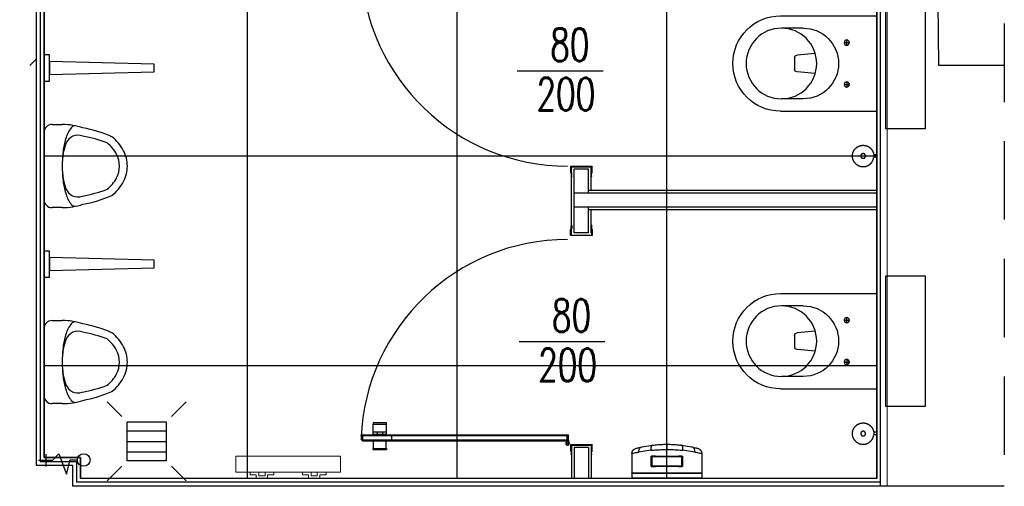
# Model space of a CAD drawing. Header units: centimetres. Extents: x -15121 to 30567, y -60641 to 0.
# Tile 248 of 256: x 11510 to 11886, y -25698 to -25520. Entities that reach past the tile are written whole.
import ezdxf

# ---------------------------------------------------------------- set-up
doc = ezdxf.new("R2010")
doc.units = ezdxf.units.CM
doc.header["$LTSCALE"] = 60
doc.linetypes.add('( Dashed )', pattern=[0.75, 0.5, -0.25])
for name, color, linetype in [('A-----SZ', 8, 'Continuous'), ('AIKA podłoga wc cała', 2, 'Continuous'), ('AIKA sanitariaty', 7, 'Continuous'), ('AIKA TYNK', 5, 'Continuous'), ('AIKA widokowe', 7, 'Continuous'), ('AIKA wymiarowanie gnaizdka rzut lobby', 7, 'Continuous'), ('AIKA ŚCIANA', 8, 'Continuous')]:
    doc.layers.add(name, color=color, linetype=linetype)
doc.layers.add('IS_Grzejnik', color=15, linetype='Continuous', lineweight=5)
doc.layers.add('opisy', color=1, linetype='Continuous', lineweight=15)
doc.styles.add('RomanS', font='romans.shx')

# ---------------------------------------------------------------- blocks, each defined once
blk = doc.blocks.new('*X5919')
at = {"color": 0}
for p, q in [((621.16, -2967.99), (636.16, -2967.99)), ((621.16, -2971.99), (636.16, -2971.99)), ((621.16, -2975.99), (636.16, -2975.99))]:
    blk.add_line(p, q, dxfattribs=at)
blk = doc.blocks.new('toaleta top')
at = {"layer": 'AIKA sanitariaty'}
for p, q in [((-18.25, 39.75), (-18.25, 3)), ((-13.5, 31.08), (-13.5, 39.45)), ((13.5, 31.08), (13.5, 39.45)), ((18.25, 39.75), (18.25, 3)), ((-2.22, 34.39), (2.22, 34.39)), ((-3.85, 26.52), (-3.22, 33.48)), ((3.85, 26.52), (3.22, 33.48)), ((-8, 15.44), (-8, 13.44)), ((8, 15.44), (8, 13.44)), ((-7, 14.44), (-9, 14.44)), ((7, 14.44), (9, 14.44)), ((-18.25, 3), (18.25, 3)), ((25, -0.5), (-25, -0.5)), ((-25, -0.5), (-25, -15.5)), ((25, -15.5), (25, -0.5)), ((-25, -15.5), (25, -15.5))]:
    blk.add_line(p, q, dxfattribs=at)
for centre, radius in [((0, 39.45), 13.5), ((-8, 14.44), 1), ((8, 14.44), 1)]:
    blk.add_circle(centre, radius, dxfattribs=at)
for centre, radius, start, end in [((0, 39.75), 18.25, 0, 180), ((-2.22, 33.39), 1, 90, 174.822), ((2.22, 33.39), 1, 5.178, 90), ((0, 31.08), 13.5, 180, 0)]:
    blk.add_arc(centre, radius, start, end, dxfattribs=at)
blk = doc.blocks.new('SL pisuar top')
at = {"layer": 'AIKA sanitariaty'}
for p, q in [((3, 15.9), (6.9, 15.9)), ((0, -12.9), (0, 12.9)), ((6.9, -15.9), (3, -15.9))]:
    blk.add_line(p, q, dxfattribs=at)
for points in [[(6.9, -15.9, 0.079162), (14.81, -14.64, 0.054633), (25.91, -11.24, 0.105219), (30.36, -5.88, 0.121409), (31.81, 0, 0.121409), (30.36, 5.88, 0.105219), (25.91, 11.24, 0.054633), (14.81, 14.64, 0.079162), (6.9, 15.9, 0.079162)], [(11.9, 15.4, 0.230451), (10.37, 14.66, 0.087943), (8.36, 10.89, 0.045095), (7.32, 6.31, 0.033433), (6.9, 0, 0.033433), (7.32, -6.31, 0.045095), (8.36, -10.89, 0.087943), (10.37, -14.66, 0.230451), (11.9, -15.4, 0.230451)], [(14.54, -11.55, 0.043044), (24.06, -8.89, 0.105219), (27.71, -4.49, 0.121409), (28.81, 0, 0.121409), (27.71, 4.49, 0.105219), (24.06, 8.89, 0.039893), (14.8, 11.45, 0.02282)], [(8.34, 8.65, 0.053725), (7.32, 5.03, 0.041621), (6.9, 0, 0.041621), (7.32, -5.03, 0.053725), (8.34, -8.65, 0.097687)]]:
    blk.add_lwpolyline(points, format="xyb", dxfattribs=at)
for centre, radius, start, end in [((3, 12.9), 3, 90, 180), ((12.98, 6.8), 5, 68.6805, 158.2002), ((12.98, -6.8), 5, 201.7361, 288.1233), ((3, -12.9), 3, 180, 270)]:
    blk.add_arc(centre, radius, start, end, dxfattribs=at)
blk = doc.blocks.new('przegroda pisuar')
at = {"layer": 'AIKA sanitariaty'}
for p, q in [((0, 5), (0, -5)), ((2, 5), (0, 5)), ((2, -5), (2, 5)), ((2, 2.5), (2, -2.5)), ((42, 1.5), (2, 2.5)), ((42, -1.5), (42, 1.5)), ((2, -2.5), (42, -1.5)), ((0, -5), (2, -5))]:
    blk.add_line(p, q, dxfattribs=at)
blk = doc.blocks.new('sl parawan')
at = {"layer": 'AIKA widokowe'}
for p, q in [((-59.55, -92.06), (-59.55, -94.27)), ((-51.3, -91.99), (-59.48, -91.99)), ((-59.42, -92.64), (-59.42, -92.12)), ((-59.42, -92.12), (-51.37, -92.12)), ((-59.05, -92.64), (-59.42, -92.64)), ((-59.42, -94.27), (-59.42, -92.71)), ((-59.42, -92.71), (-59.05, -92.71)), ((-59.15, -117.31), (-59.15, -92.12)), ((-59.05, -92.71), (-59.05, -92.64)), ((-58.15, -117.31), (-58.15, -92.99)), ((-52.65, -92.99), (-58.15, -92.99)), ((-52.65, -102.15), (-52.65, -92.99)), ((-51.37, -92.64), (-51.74, -92.64)), ((-51.74, -92.64), (-51.74, -92.71)), ((-51.74, -92.71), (-51.37, -92.71)), ((-51.65, -101.15), (-51.65, -92.12)), ((-51.37, -92.12), (-51.37, -92.64)), ((-51.37, -92.71), (-51.37, -94.27)), ((-51.24, -94.27), (-51.24, -92.06)), ((-59.31, -95.58), (-59.23, -95.94)), ((-59.28, -95.48), (-59.3, -95.54)), ((-59.27, -94.55), (-59.27, -95.45)), ((-59.18, -95.57), (-59.16, -95.53)), ((-59.1, -95.92), (-59.18, -95.57)), ((-59.14, -95.45), (-59.14, -94.55)), ((-51.61, -95.57), (-51.69, -95.92)), ((-51.65, -94.55), (-51.65, -95.45)), ((-51.63, -95.53), (-51.61, -95.57)), ((-51.56, -95.94), (-51.48, -95.58)), ((-51.52, -95.45), (-51.52, -94.55)), ((-51.49, -95.54), (-51.51, -95.48)), ((57.5, -101.15), (-52.65, -101.15)), ((57.5, -102.15), (-58.15, -102.15)), ((-58.15, -107.45), (57.5, -107.45)), ((-52.65, -117.31), (-52.65, -107.33)), ((-52.65, -108.45), (57.5, -108.45)), ((-51.65, -117.31), (-51.65, -108.45)), ((-59.55, -118.24), (-59.55, -116.03)), ((-59.42, -116.03), (-59.42, -117.59)), ((-59.31, -114.72), (-59.23, -114.36)), ((-59.28, -114.82), (-59.3, -114.76)), ((-59.27, -115.75), (-59.27, -114.85)), ((-59.1, -114.38), (-59.18, -114.73)), ((-59.18, -114.73), (-59.16, -114.77)), ((-59.14, -114.85), (-59.14, -115.75)), ((-51.61, -114.73), (-51.69, -114.38)), ((-51.65, -115.75), (-51.65, -114.85)), ((-51.63, -114.77), (-51.61, -114.73)), ((-51.56, -114.36), (-51.48, -114.72)), ((-51.52, -114.85), (-51.52, -115.75)), ((-51.49, -114.76), (-51.51, -114.82)), ((-51.37, -117.59), (-51.37, -116.03)), ((-51.24, -116.03), (-51.24, -118.24)), ((-51.3, -118.31), (-59.48, -118.31)), ((-59.42, -117.59), (-59.05, -117.59)), ((-59.05, -117.66), (-59.42, -117.66)), ((-59.42, -117.66), (-59.42, -118.18)), ((-59.42, -118.18), (-51.37, -118.18)), ((-59.05, -117.59), (-59.05, -117.66)), ((-52.65, -117.31), (-58.15, -117.31)), ((-51.74, -117.66), (-51.74, -117.59)), ((-51.74, -117.59), (-51.37, -117.59)), ((-51.37, -117.66), (-51.74, -117.66)), ((-51.37, -118.18), (-51.37, -117.66)), ((-129.98, -190), (-135.08, -190)), ((-135.08, -190), (-135.08, -190.5)), ((-135.08, -190.5), (-129.98, -190.5)), ((-135.03, -194.95), (-135.03, -190.5)), ((-130.03, -190.5), (-130.03, -194.95)), ((-129.98, -190.5), (-129.98, -190)), ((-60.52, -194.77), (-139.62, -194.77)), ((-139.12, -195.01), (-139.12, -196.99)), ((-139.06, -194.95), (-60.99, -194.95)), ((-130.03, -193.6), (-135.03, -193.6)), ((-130.03, -194.5), (-135.03, -194.5)), ((-133.53, -193.6), (-133.53, -194.5)), ((-131.53, -193.6), (-131.53, -194.5)), ((-128.09, -195.01), (-128.09, -196.99)), ((-60.92, -197.23), (-60.92, -194.85)), ((-60.92, -194.85), (-60.52, -194.85)), ((-60.92, -197.06), (-60.92, -194.95)), ((-60.92, -194.95), (-60.52, -194.95)), ((-60.92, -195.01), (-60.92, -196.99)), ((-60.52, -194.85), (-60.52, -196.73)), ((-60.52, -194.95), (-60.52, -197.23)), ((-139.62, -196.57), (-60.52, -196.57)), ((-60.99, -197.06), (-139.06, -197.06)), ((-135.03, -197.06), (-135.03, -199.9)), ((-130.03, -199.9), (-130.03, -197.06)), ((-61.12, -197.32), (-61.12, -197.06)), ((-61.12, -197.06), (-60.92, -197.06)), ((-60.52, -196.73), (-60.32, -196.73)), ((-60.32, -196.73), (-60.32, -197.32)), ((-59.55, -198.56), (-59.55, -200.78)), ((-59.55, -198.56), (-59.55, -200.78)), ((-59.55, -198.56), (-59.55, -200.78)), ((-57.52, -198.5), (-59.48, -198.5)), ((-57.52, -198.5), (-59.48, -198.5)), ((-51.3, -198.5), (-59.48, -198.5)), ((-59.42, -199.15), (-59.42, -198.63)), ((-59.42, -198.63), (-57.58, -198.63)), ((-59.42, -199.15), (-59.42, -198.63)), ((-59.42, -198.63), (-57.58, -198.63)), ((-59.42, -199.15), (-59.42, -198.63)), ((-59.42, -198.63), (-51.37, -198.63)), ((-59.05, -199.15), (-59.42, -199.15)), ((-59.05, -199.15), (-59.42, -199.15)), ((-59.05, -199.15), (-59.42, -199.15)), ((-59.42, -200.78), (-59.42, -199.22)), ((-59.42, -199.22), (-59.05, -199.22)), ((-59.42, -200.78), (-59.42, -199.22)), ((-59.42, -199.22), (-59.05, -199.22)), ((-59.42, -200.78), (-59.42, -199.22)), ((-59.42, -199.22), (-59.05, -199.22)), ((-59.15, -198.63), (-59.15, -211.27)), ((-59.05, -199.22), (-59.05, -199.15)), ((-59.05, -199.22), (-59.05, -199.15)), ((-59.05, -199.22), (-59.05, -199.15)), ((-52.65, -199.5), (-58.15, -199.5)), ((-58.15, -199.5), (-58.15, -211.27)), ((-52.65, -199.5), (-52.65, -211.27)), ((-51.37, -199.15), (-51.74, -199.15)), ((-51.74, -199.15), (-51.74, -199.22)), ((-51.74, -199.22), (-51.37, -199.22)), ((-51.65, -198.63), (-51.65, -211.27)), ((-51.37, -198.63), (-51.37, -199.15)), ((-51.37, -199.22), (-51.37, -200.78)), ((-51.24, -200.78), (-51.24, -198.56)), ((-135.08, -200.4), (-135.08, -199.9)), ((-135.08, -199.9), (-129.98, -199.9)), ((-129.98, -200.4), (-135.08, -200.4)), ((-129.98, -199.9), (-129.98, -200.4)), ((-59.31, -202.08), (-59.23, -202.45)), ((-59.28, -201.98), (-59.3, -202.04)), ((-59.28, -201.98), (-59.3, -202.05)), ((-59.27, -201.06), (-59.27, -201.96)), ((-59.27, -201.06), (-59.27, -201.96)), ((-59.27, -201.06), (-59.27, -201.96)), ((-59.18, -202.08), (-59.16, -202.03)), ((-59.18, -202.08), (-59.16, -202.04)), ((-59.1, -202.42), (-59.18, -202.08)), ((-59.14, -201.96), (-59.14, -201.06)), ((-59.14, -201.96), (-59.14, -201.06)), ((-59.14, -201.96), (-59.14, -201.06)), ((-51.61, -202.08), (-51.69, -202.42)), ((-51.65, -201.06), (-51.65, -201.96)), ((-51.63, -202.04), (-51.61, -202.08)), ((-51.56, -202.45), (-51.48, -202.08)), ((-51.52, -201.96), (-51.52, -201.06)), ((-51.49, -202.05), (-51.51, -201.98))]:
    blk.add_line(p, q, dxfattribs=at)
at = {"layer": 'AIKA widokowe', "extrusion": (0, 0, -1)}
for p, q in [((-60.52, -194.77), (-139.62, -194.77)), ((-139.62, -194.77), (-139.62, -196.57)), ((-60.52, -196.57), (-60.52, -194.77)), ((-139.62, -196.57), (-60.52, -196.57))]:
    blk.add_line(p, q, dxfattribs=at)
at = {"layer": 'AIKA widokowe'}
blk.add_circle((-60.72, -197.9), 0.3, dxfattribs=at)
for centre, radius, start, end in [((-60.64, -12.8), 79.05, 182.2555, 269.9371), ((-59.48, -92.06), 0.065, 90, 180), ((-51.3, -92.06), 0.065, 0, 90), ((-59.41, -94.27), 0.14, 180, 270), ((-59.41, -94.27), 0.01, 180, 270), ((-59.41, -94.55), 0.27, 0, 90), ((-59.41, -94.55), 0.14, 0, 90), ((-59.25, -95.56), 0.055, 154.9424, 192.3489), ((-59.33, -95.45), 0.055, 334.9424, 0), ((-59.16, -95.93), 0.0649, 192.3489, 12.3224), ((-59.33, -95.45), 0.185, 334.9424, 0), ((-51.63, -95.93), 0.0649, 167.6776, 347.6511), ((-51.38, -94.55), 0.27, 90, 180), ((-51.46, -95.45), 0.185, 180, 205.0576), ((-51.38, -94.55), 0.14, 90, 180), ((-51.46, -95.45), 0.055, 180, 205.0576), ((-51.53, -95.56), 0.055, 347.6511, 25.0576), ((-51.38, -94.27), 0.01, 270, 0), ((-51.38, -94.27), 0.14, 270, 0), ((-59.41, -116.03), 0.14, 90, 180), ((-59.41, -116.03), 0.01, 90, 180), ((-59.41, -115.75), 0.14, 270, 0), ((-59.41, -115.75), 0.27, 270, 0), ((-59.25, -114.74), 0.055, 167.6511, 205.0576), ((-59.33, -114.85), 0.055, 0, 25.0576), ((-59.16, -114.37), 0.0649, 347.6776, 167.6511), ((-59.33, -114.85), 0.185, 0, 25.0576), ((-51.63, -114.37), 0.0649, 12.3489, 192.3224), ((-51.46, -114.85), 0.185, 154.9424, 180), ((-51.38, -115.75), 0.27, 180, 270), ((-51.46, -114.85), 0.055, 154.9424, 180), ((-51.38, -115.75), 0.14, 180, 270), ((-51.53, -114.74), 0.055, 334.9424, 12.3489), ((-51.38, -116.03), 0.14, 0, 90), ((-51.38, -116.03), 0.01, 0, 90), ((-60.64, -198.93), 79.05, 90.0629, 177.7445), ((-59.48, -118.24), 0.065, 180, 270), ((-51.3, -118.24), 0.065, 270, 0), ((-139.06, -195.01), 0.065, 90, 180), ((-128.03, -195.01), 0.065, 90, 180), ((-60.99, -195.01), 0.065, 0, 90), ((-139.06, -196.99), 0.065, 180, 270), ((-128.03, -196.99), 0.065, 180, 270), ((-60.72, -197.9), 0.7, 106.6015, 55.1501), ((-60.72, -197.9), 0.7, 124.8499, 73.3985), ((-60.99, -196.99), 0.065, 270, 0), ((-59.48, -198.56), 0.065, 90, 180), ((-59.48, -198.56), 0.065, 90, 180), ((-59.48, -198.56), 0.065, 90, 180), ((-51.3, -198.56), 0.065, 0, 90), ((-59.41, -200.78), 0.14, 180, 270), ((-59.41, -200.78), 0.14, 180, 270), ((-59.41, -200.78), 0.14, 180, 270), ((-59.41, -200.78), 0.01, 180, 270), ((-59.41, -200.78), 0.01, 180, 270), ((-59.41, -200.78), 0.01, 180, 270), ((-59.41, -201.06), 0.27, 0, 90), ((-59.41, -201.06), 0.27, 0, 90), ((-59.41, -201.06), 0.27, 0, 90), ((-59.41, -201.06), 0.14, 0, 90), ((-59.41, -201.06), 0.14, 0, 90), ((-59.41, -201.06), 0.14, 0, 90), ((-59.25, -202.07), 0.055, 154.9424, 192.3489), ((-59.25, -202.07), 0.055, 154.9424, 192.3489), ((-59.33, -201.96), 0.055, 334.9424, 0), ((-59.33, -201.96), 0.055, 334.9424, 0), ((-59.16, -202.43), 0.0649, 192.3489, 12.3224), ((-59.33, -201.96), 0.185, 334.9424, 360), ((-59.33, -201.96), 0.185, 334.9424, 0), ((-51.63, -202.43), 0.0649, 167.6776, 347.6511), ((-51.38, -201.06), 0.27, 90, 180), ((-51.46, -201.96), 0.185, 180, 205.0576), ((-51.38, -201.06), 0.14, 90, 180), ((-51.46, -201.96), 0.055, 180, 205.0576), ((-51.53, -202.07), 0.055, 347.6511, 25.0576), ((-51.38, -200.78), 0.01, 270, 0), ((-51.38, -200.78), 0.14, 270, 0)]:
    blk.add_arc(centre, radius, start, end, dxfattribs=at)
for p in [(-139.62, -194.77), (-128.59, -194.77), (-60.52, -194.77)]:
    blk.add_point(p, dxfattribs=at)
blk = doc.blocks.new('sl szczotka rzut')
at = {"layer": 'AIKA sanitariaty', "transparency": 33554610}
for p, q in [((22238.01, -28535.25), (22238.01, -28534.12)), ((22239.01, -28535.25), (22238.01, -28535.25)), ((22239.01, -28535.25), (22239.01, -28534.12))]:
    blk.add_line(p, q, dxfattribs=at)
for points in [[(22235.26, -28527.56), (22235.16, -28527.72), (22235.07, -28527.86), (22234.99, -28527.98), (22234.93, -28528.09), (22234.88, -28528.19), (22234.83, -28528.29), (22234.79, -28528.37), (22234.76, -28528.45), (22234.73, -28528.52), (22234.7, -28528.6), (22234.67, -28528.67), (22234.65, -28528.73), (22234.62, -28528.8), (22234.6, -28528.87), (22234.58, -28528.93), (22234.56, -28529), (22234.55, -28529.06), (22234.53, -28529.13), (22234.52, -28529.19), (22234.5, -28529.26), (22234.49, -28529.32), (22234.48, -28529.39), (22234.47, -28529.45), (22234.46, -28529.52), (22234.45, -28529.59), (22234.45, -28529.65), (22234.44, -28529.72), (22234.43, -28529.79), (22234.43, -28529.85), (22234.43, -28529.92), (22234.43, -28529.99), (22234.43, -28530.05), (22234.43, -28530.12), (22234.43, -28530.19), (22234.43, -28530.25), (22234.43, -28530.32), (22234.44, -28530.39), (22234.45, -28530.45), (22234.45, -28530.52), (22234.46, -28530.59), (22234.47, -28530.65), (22234.48, -28530.72), (22234.49, -28530.79), (22234.5, -28530.85), (22234.52, -28530.92), (22234.53, -28530.98), (22234.55, -28531.05), (22234.56, -28531.11), (22234.58, -28531.18), (22234.6, -28531.24), (22234.62, -28531.3), (22234.64, -28531.37), (22234.66, -28531.43), (22234.69, -28531.49), (22234.71, -28531.56), (22234.74, -28531.62), (22234.76, -28531.68), (22234.79, -28531.74), (22234.82, -28531.8), (22234.85, -28531.86), (22234.88, -28531.92), (22234.91, -28531.98), (22234.94, -28532.04), (22234.97, -28532.1), (22235.01, -28532.16), (22235.04, -28532.21), (22235.08, -28532.27), (22235.11, -28532.33), (22235.15, -28532.38), (22235.19, -28532.44), (22235.23, -28532.49), (22235.27, -28532.54), (22235.31, -28532.6), (22235.35, -28532.65), (22235.4, -28532.7), (22235.44, -28532.75), (22235.48, -28532.8), (22235.53, -28532.85), (22235.58, -28532.9), (22235.62, -28532.94), (22235.67, -28532.99), (22235.72, -28533.04), (22235.77, -28533.08), (22235.82, -28533.13), (22235.87, -28533.17), (22235.92, -28533.21), (22235.97, -28533.26), (22236.03, -28533.3), (22236.08, -28533.34), (22236.13, -28533.38), (22236.19, -28533.42), (22236.24, -28533.45), (22236.3, -28533.49), (22236.36, -28533.53), (22236.41, -28533.56), (22236.47, -28533.59), (22236.53, -28533.63), (22236.59, -28533.66), (22236.65, -28533.69), (22236.71, -28533.72), (22236.78, -28533.75), (22236.84, -28533.78), (22236.92, -28533.81), (22236.99, -28533.85), (22237.07, -28533.88), (22237.16, -28533.91), (22237.26, -28533.94), (22237.37, -28533.97), (22237.49, -28534.01), (22237.63, -28534.04), (22237.79, -28534.08), (22237.98, -28534.12)], [(22235.26, -28527.56), (22235.39, -28527.42), (22235.5, -28527.29), (22235.6, -28527.19), (22235.69, -28527.1), (22235.78, -28527.02), (22235.85, -28526.95), (22235.92, -28526.89), (22235.99, -28526.84), (22236.06, -28526.79), (22236.12, -28526.74), (22236.18, -28526.7), (22236.24, -28526.66), (22236.3, -28526.62), (22236.35, -28526.58), (22236.41, -28526.55), (22236.47, -28526.51), (22236.53, -28526.48), (22236.59, -28526.45), (22236.65, -28526.42), (22236.71, -28526.39), (22236.77, -28526.36), (22236.83, -28526.33), (22236.89, -28526.3), (22236.95, -28526.28), (22237.01, -28526.25), (22237.07, -28526.23), (22237.14, -28526.2), (22237.2, -28526.18), (22237.26, -28526.16), (22237.33, -28526.14), (22237.39, -28526.12), (22237.46, -28526.1), (22237.52, -28526.09), (22237.59, -28526.07), (22237.65, -28526.06), (22237.72, -28526.04), (22237.78, -28526.03), (22237.85, -28526.02), (22237.91, -28526.01), (22237.98, -28526), (22238.05, -28525.99), (22238.11, -28525.98), (22238.18, -28525.98), (22238.25, -28525.97), (22238.31, -28525.97), (22238.38, -28525.97), (22238.45, -28525.97), (22238.51, -28525.97), (22238.58, -28525.97), (22238.65, -28525.97), (22238.71, -28525.97), (22238.78, -28525.97), (22238.85, -28525.98), (22238.91, -28525.98), (22238.98, -28525.99), (22239.05, -28526), (22239.11, -28526.01), (22239.18, -28526.02), (22239.25, -28526.03), (22239.31, -28526.04), (22239.38, -28526.06), (22239.44, -28526.07), (22239.51, -28526.09), (22239.57, -28526.1), (22239.64, -28526.12), (22239.7, -28526.14), (22239.76, -28526.16), (22239.83, -28526.18), (22239.89, -28526.2), (22239.95, -28526.23), (22240.02, -28526.25), (22240.08, -28526.28), (22240.14, -28526.3), (22240.2, -28526.33), (22240.26, -28526.36), (22240.32, -28526.39), (22240.38, -28526.42), (22240.44, -28526.45), (22240.5, -28526.48), (22240.56, -28526.51), (22240.62, -28526.55), (22240.67, -28526.58), (22240.73, -28526.62), (22240.79, -28526.65), (22240.84, -28526.69), (22240.9, -28526.73), (22240.95, -28526.77), (22241, -28526.81), (22241.06, -28526.85), (22241.11, -28526.89), (22241.16, -28526.94), (22241.21, -28526.98), (22241.26, -28527.02), (22241.31, -28527.07), (22241.36, -28527.12), (22241.41, -28527.16), (22241.45, -28527.21), (22241.5, -28527.26), (22241.54, -28527.31), (22241.59, -28527.36), (22241.63, -28527.41), (22241.67, -28527.46), (22241.72, -28527.51), (22241.76, -28527.56), (22241.8, -28527.62), (22241.84, -28527.67), (22241.88, -28527.73), (22241.91, -28527.78), (22241.95, -28527.84), (22241.99, -28527.89), (22242.02, -28527.95), (22242.05, -28528.01), (22242.09, -28528.07), (22242.12, -28528.13), (22242.15, -28528.19), (22242.18, -28528.25), (22242.21, -28528.31), (22242.24, -28528.37), (22242.27, -28528.43), (22242.29, -28528.49), (22242.32, -28528.55), (22242.34, -28528.61), (22242.36, -28528.68), (22242.39, -28528.74), (22242.41, -28528.8), (22242.43, -28528.87), (22242.45, -28528.93), (22242.46, -28529), (22242.48, -28529.06), (22242.5, -28529.13), (22242.51, -28529.19), (22242.52, -28529.26), (22242.54, -28529.32), (22242.55, -28529.39), (22242.56, -28529.45), (22242.57, -28529.52), (22242.58, -28529.59), (22242.58, -28529.65), (22242.59, -28529.72), (22242.59, -28529.79), (22242.6, -28529.85), (22242.6, -28529.92), (22242.6, -28529.99), (22242.6, -28530.05), (22242.6, -28530.12), (22242.6, -28530.19), (22242.6, -28530.25), (22242.59, -28530.32), (22242.59, -28530.39), (22242.58, -28530.45), (22242.58, -28530.52), (22242.57, -28530.59), (22242.56, -28530.65), (22242.55, -28530.72), (22242.54, -28530.79), (22242.52, -28530.85), (22242.51, -28530.92), (22242.5, -28530.98), (22242.48, -28531.05), (22242.46, -28531.11), (22242.45, -28531.18), (22242.43, -28531.24), (22242.41, -28531.3), (22242.39, -28531.37), (22242.36, -28531.43), (22242.34, -28531.49), (22242.32, -28531.56), (22242.29, -28531.62), (22242.27, -28531.68), (22242.24, -28531.74), (22242.21, -28531.8), (22242.18, -28531.86), (22242.15, -28531.92), (22242.12, -28531.98), (22242.09, -28532.04), (22242.05, -28532.1), (22242.02, -28532.16), (22241.99, -28532.21), (22241.95, -28532.27), (22241.91, -28532.33), (22241.88, -28532.38), (22241.84, -28532.44), (22241.8, -28532.49), (22241.76, -28532.54), (22241.72, -28532.6), (22241.67, -28532.65), (22241.63, -28532.7), (22241.59, -28532.75), (22241.54, -28532.8), (22241.5, -28532.85), (22241.45, -28532.9), (22241.41, -28532.94), (22241.36, -28532.99), (22241.31, -28533.04), (22241.26, -28533.08), (22241.21, -28533.13), (22241.16, -28533.17), (22241.11, -28533.21), (22241.06, -28533.26), (22241, -28533.3), (22240.95, -28533.34), (22240.9, -28533.38), (22240.84, -28533.42), (22240.79, -28533.45), (22240.73, -28533.49), (22240.67, -28533.53), (22240.62, -28533.56), (22240.56, -28533.59), (22240.5, -28533.63), (22240.44, -28533.66), (22240.38, -28533.69), (22240.32, -28533.72), (22240.26, -28533.75), (22240.2, -28533.78), (22240.14, -28533.8), (22240.08, -28533.83), (22240.02, -28533.86), (22239.95, -28533.88), (22239.89, -28533.9), (22239.83, -28533.93), (22239.76, -28533.95), (22239.7, -28533.97), (22239.64, -28533.99), (22239.57, -28534), (22239.51, -28534.02), (22239.44, -28534.04), (22239.38, -28534.05), (22239.32, -28534.06), (22239.27, -28534.07), (22239.22, -28534.09), (22239.17, -28534.09), (22239.13, -28534.1), (22239.1, -28534.11), (22239.07, -28534.11), (22239.05, -28534.11), (22239.03, -28534.12), (22239.01, -28534.12), (22238.99, -28534.12), (22238.97, -28534.12), (22238.94, -28534.12), (22238.9, -28534.13), (22238.86, -28534.13), (22238.81, -28534.13), (22238.75, -28534.13), (22238.69, -28534.14), (22238.62, -28534.14), (22238.55, -28534.14), (22238.47, -28534.14), (22238.39, -28534.14), (22238.31, -28534.13), (22238.23, -28534.13), (22238.16, -28534.13), (22238.1, -28534.12), (22238.04, -28534.12), (22238, -28534.12), (22237.98, -28534.12)]]:
    blk.add_lwpolyline(points, dxfattribs=at)
blk.add_lwpolyline([(22239.38, -28530.29), (22239.39, -28530.27), (22239.39, -28530.26), (22239.39, -28530.24), (22239.39, -28530.23), (22239.4, -28530.21), (22239.4, -28530.2), (22239.4, -28530.19), (22239.4, -28530.17), (22239.41, -28530.16), (22239.41, -28530.14), (22239.41, -28530.13), (22239.41, -28530.11), (22239.41, -28530.1), (22239.41, -28530.08), (22239.41, -28530.07), (22239.41, -28530.05), (22239.41, -28530.04), (22239.41, -28530.02), (22239.41, -28530.01), (22239.41, -28530), (22239.41, -28529.98), (22239.41, -28529.97), (22239.41, -28529.95), (22239.4, -28529.94), (22239.4, -28529.92), (22239.4, -28529.91), (22239.4, -28529.89), (22239.39, -28529.88), (22239.39, -28529.86), (22239.39, -28529.85), (22239.39, -28529.84), (22239.38, -28529.82), (22239.38, -28529.81), (22239.37, -28529.79), (22239.37, -28529.78), (22239.36, -28529.77), (22239.36, -28529.75), (22239.35, -28529.74), (22239.35, -28529.72), (22239.34, -28529.71), (22239.34, -28529.7), (22239.33, -28529.68), (22239.33, -28529.67), (22239.32, -28529.66), (22239.31, -28529.64), (22239.31, -28529.63), (22239.3, -28529.62), (22239.29, -28529.6), (22239.28, -28529.59), (22239.28, -28529.58), (22239.27, -28529.57), (22239.26, -28529.55), (22239.25, -28529.54), (22239.24, -28529.53), (22239.24, -28529.52), (22239.23, -28529.51), (22239.22, -28529.5), (22239.21, -28529.48), (22239.2, -28529.47), (22239.19, -28529.46), (22239.18, -28529.45), (22239.17, -28529.44), (22239.16, -28529.43), (22239.15, -28529.42), (22239.14, -28529.41), (22239.13, -28529.4), (22239.12, -28529.39), (22239.11, -28529.38), (22239.1, -28529.37), (22239.08, -28529.36), (22239.07, -28529.35), (22239.06, -28529.34), (22239.05, -28529.33), (22239.04, -28529.32), (22239.03, -28529.32), (22239.01, -28529.31), (22239, -28529.3), (22238.99, -28529.29), (22238.98, -28529.28), (22238.96, -28529.28), (22238.95, -28529.27), (22238.94, -28529.26), (22238.92, -28529.25), (22238.91, -28529.25), (22238.9, -28529.24), (22238.88, -28529.24), (22238.87, -28529.23), (22238.86, -28529.22), (22238.84, -28529.22), (22238.83, -28529.21), (22238.82, -28529.21), (22238.8, -28529.2), (22238.79, -28529.2), (22238.77, -28529.19), (22238.76, -28529.19), (22238.75, -28529.19), (22238.73, -28529.18), (22238.72, -28529.18), (22238.7, -28529.18), (22238.69, -28529.17), (22238.67, -28529.17), (22238.66, -28529.17), (22238.65, -28529.17), (22238.63, -28529.16), (22238.62, -28529.16), (22238.6, -28529.16), (22238.59, -28529.16), (22238.57, -28529.16), (22238.56, -28529.16), (22238.54, -28529.16), (22238.53, -28529.16), (22238.51, -28529.16), (22238.5, -28529.16), (22238.48, -28529.16), (22238.47, -28529.16), (22238.46, -28529.16), (22238.44, -28529.16), (22238.43, -28529.16), (22238.41, -28529.16), (22238.4, -28529.16), (22238.38, -28529.17), (22238.37, -28529.17), (22238.35, -28529.17), (22238.34, -28529.17), (22238.32, -28529.18), (22238.31, -28529.18), (22238.3, -28529.18), (22238.28, -28529.19), (22238.27, -28529.19), (22238.25, -28529.19), (22238.24, -28529.2), (22238.23, -28529.2), (22238.21, -28529.21), (22238.2, -28529.21), (22238.18, -28529.22), (22238.17, -28529.22), (22238.16, -28529.23), (22238.14, -28529.24), (22238.13, -28529.24), (22238.12, -28529.25), (22238.1, -28529.25), (22238.09, -28529.26), (22238.08, -28529.27), (22238.07, -28529.28), (22238.05, -28529.28), (22238.04, -28529.29), (22238.03, -28529.3), (22238.02, -28529.31), (22238, -28529.32), (22237.99, -28529.32), (22237.98, -28529.33), (22237.97, -28529.34), (22237.96, -28529.35), (22237.94, -28529.36), (22237.93, -28529.37), (22237.92, -28529.38), (22237.91, -28529.39), (22237.9, -28529.4), (22237.89, -28529.41), (22237.88, -28529.42), (22237.87, -28529.43), (22237.86, -28529.44), (22237.85, -28529.45), (22237.84, -28529.46), (22237.83, -28529.47), (22237.82, -28529.48), (22237.81, -28529.5), (22237.8, -28529.51), (22237.79, -28529.52), (22237.78, -28529.53), (22237.78, -28529.54), (22237.77, -28529.55), (22237.76, -28529.57), (22237.75, -28529.58), (22237.74, -28529.59), (22237.74, -28529.6), (22237.73, -28529.62), (22237.72, -28529.63), (22237.72, -28529.64), (22237.71, -28529.66), (22237.7, -28529.67), (22237.7, -28529.68), (22237.69, -28529.7), (22237.68, -28529.71), (22237.68, -28529.72), (22237.67, -28529.74), (22237.67, -28529.75), (22237.66, -28529.77), (22237.66, -28529.78), (22237.65, -28529.79), (22237.65, -28529.81), (22237.65, -28529.82), (22237.64, -28529.84), (22237.64, -28529.85), (22237.64, -28529.86), (22237.63, -28529.88), (22237.63, -28529.89), (22237.63, -28529.91), (22237.63, -28529.92), (22237.62, -28529.94), (22237.62, -28529.95), (22237.62, -28529.97), (22237.62, -28529.98), (22237.62, -28530), (22237.62, -28530.01), (22237.62, -28530.02), (22237.62, -28530.04), (22237.62, -28530.05), (22237.62, -28530.07), (22237.62, -28530.08), (22237.62, -28530.1), (22237.62, -28530.11), (22237.62, -28530.13), (22237.62, -28530.14), (22237.62, -28530.16), (22237.62, -28530.17), (22237.63, -28530.19), (22237.63, -28530.2), (22237.63, -28530.21), (22237.63, -28530.23), (22237.64, -28530.24), (22237.64, -28530.26), (22237.64, -28530.27), (22237.65, -28530.29), (22237.65, -28530.3), (22237.65, -28530.31), (22237.66, -28530.33), (22237.66, -28530.34), (22237.67, -28530.36), (22237.67, -28530.37), (22237.68, -28530.38), (22237.68, -28530.4), (22237.69, -28530.41), (22237.7, -28530.42), (22237.7, -28530.44), (22237.71, -28530.45), (22237.72, -28530.46), (22237.72, -28530.48), (22237.73, -28530.49), (22237.74, -28530.5), (22237.74, -28530.52), (22237.75, -28530.53), (22237.76, -28530.54), (22237.77, -28530.55), (22237.78, -28530.56), (22237.78, -28530.58), (22237.79, -28530.59), (22237.8, -28530.6), (22237.81, -28530.61), (22237.82, -28530.62), (22237.83, -28530.63), (22237.84, -28530.65), (22237.85, -28530.66), (22237.86, -28530.67), (22237.87, -28530.68), (22237.88, -28530.69), (22237.89, -28530.7), (22237.9, -28530.71), (22237.91, -28530.72), (22237.92, -28530.73), (22237.93, -28530.74), (22237.94, -28530.75), (22237.96, -28530.76), (22237.97, -28530.77), (22237.98, -28530.78), (22237.99, -28530.78), (22238, -28530.79), (22238.02, -28530.8), (22238.03, -28530.81), (22238.04, -28530.82), (22238.05, -28530.82), (22238.07, -28530.83), (22238.08, -28530.84), (22238.09, -28530.85), (22238.1, -28530.85), (22238.12, -28530.86), (22238.13, -28530.87), (22238.14, -28530.87), (22238.16, -28530.88), (22238.17, -28530.88), (22238.18, -28530.89), (22238.2, -28530.89), (22238.21, -28530.9), (22238.23, -28530.9), (22238.24, -28530.91), (22238.25, -28530.91), (22238.27, -28530.92), (22238.28, -28530.92), (22238.3, -28530.92), (22238.31, -28530.93), (22238.32, -28530.93), (22238.34, -28530.93), (22238.35, -28530.94), (22238.37, -28530.94), (22238.38, -28530.94), (22238.4, -28530.94), (22238.41, -28530.95), (22238.43, -28530.95), (22238.44, -28530.95), (22238.46, -28530.95), (22238.47, -28530.95), (22238.48, -28530.95), (22238.5, -28530.95), (22238.51, -28530.95), (22238.53, -28530.95), (22238.54, -28530.95), (22238.56, -28530.95), (22238.57, -28530.95), (22238.59, -28530.95), (22238.6, -28530.95), (22238.62, -28530.95), (22238.63, -28530.94), (22238.65, -28530.94), (22238.66, -28530.94), (22238.67, -28530.94), (22238.69, -28530.93), (22238.7, -28530.93), (22238.72, -28530.93), (22238.73, -28530.92), (22238.75, -28530.92), (22238.76, -28530.92), (22238.77, -28530.91), (22238.79, -28530.91), (22238.8, -28530.9), (22238.82, -28530.9), (22238.83, -28530.89), (22238.84, -28530.89), (22238.86, -28530.88), (22238.87, -28530.88), (22238.88, -28530.87), (22238.9, -28530.87), (22238.91, -28530.86), (22238.92, -28530.85), (22238.94, -28530.85), (22238.95, -28530.84), (22238.96, -28530.83), (22238.98, -28530.82), (22238.99, -28530.82), (22239, -28530.81), (22239.01, -28530.8), (22239.03, -28530.79), (22239.04, -28530.78), (22239.05, -28530.78), (22239.06, -28530.77), (22239.07, -28530.76), (22239.08, -28530.75), (22239.1, -28530.74), (22239.11, -28530.73), (22239.12, -28530.72), (22239.13, -28530.71), (22239.14, -28530.7), (22239.15, -28530.69), (22239.16, -28530.68), (22239.17, -28530.67), (22239.18, -28530.66), (22239.19, -28530.65), (22239.2, -28530.63), (22239.21, -28530.62), (22239.22, -28530.61), (22239.23, -28530.6), (22239.24, -28530.59), (22239.24, -28530.58), (22239.25, -28530.56), (22239.26, -28530.55), (22239.27, -28530.54), (22239.28, -28530.53), (22239.28, -28530.52), (22239.29, -28530.5), (22239.3, -28530.49), (22239.31, -28530.48), (22239.31, -28530.46), (22239.32, -28530.45), (22239.33, -28530.44), (22239.33, -28530.42), (22239.34, -28530.41), (22239.34, -28530.4), (22239.35, -28530.38), (22239.35, -28530.37), (22239.36, -28530.36), (22239.36, -28530.34), (22239.37, -28530.33), (22239.37, -28530.31), (22239.38, -28530.3)], close=True, dxfattribs=at)
blk = doc.blocks.new('sl dozownik papieru rzut')
at = {"layer": 'AIKA sanitariaty'}
for p, q in [((13.4, 0), (-13.4, 0)), ((-13.4, -1.95), (-13.4, 0)), ((13.4, -1.95), (13.4, 0)), ((13.4, -1.95), (-13.4, -1.95)), ((-13.4, -2.05), (13.4, -2.05)), ((-13.4, -9.49), (-13.4, -2.05)), ((-13.35, -2), (13.35, -2)), ((13.4, -9.49), (13.4, -2.05)), ((-6, -4.65), (-6, -8.35)), ((-5.85, -4.5), (-4.39, -4.5)), ((-5.7, -8.05), (-5.7, -4.95)), ((-5.55, -4.8), (5.58, -4.8)), ((4.39, -4.5), (-4.39, -4.5)), ((4.39, -4.5), (5.85, -4.5)), ((5.7, -4.95), (5.7, -8.05)), ((6, -8.35), (6, -4.65)), ((-6.13, -10.69), (-10.73, -10.04)), ((-4.39, -8.5), (-5.85, -8.5)), ((5.55, -8.2), (-5.55, -8.2)), ((-4.39, -8.5), (4.39, -8.5)), ((0, -13), (0, -11)), ((5.85, -8.5), (4.39, -8.5)), ((10.73, -10.04), (6.13, -10.69)), ((-9.5, -12.01), (-5.51, -12.67)), ((5.51, -12.67), (9.5, -12.01))]:
    blk.add_line(p, q, dxfattribs=at)
for centre, radius, start, end in [((-13.35, -1.95), 0.05, 180, 270), ((-13.35, -2.05), 0.05, 90, 180), ((13.35, -1.95), 0.05, 270, 0), ((13.35, -2.05), 0.05, 0, 90), ((-5.85, -4.65), 0.15, 90, 180), ((-5.55, -4.95), 0.15, 90, 180), ((5.55, -4.95), 0.15, 0, 90), ((5.85, -4.65), 0.15, 0, 90), ((-11.4, -9.49), 2, 180, 254.9453), ((-5.85, -8.35), 0.15, 180, 270), ((-5.55, -8.05), 0.15, 180, 270), ((5.55, -8.05), 0.15, 270, 0), ((5.85, -8.35), 0.15, 270, 0), ((11.4, -9.49), 2, 285.0547, 0)]:
    blk.add_arc(centre, radius, start, end, dxfattribs=at)
for points, knots in [([(-13.4, -9.49), (-13.4, -9.49), (-13.32, -9.51), (-12.98, -9.59), (-12.73, -9.64), (-12.12, -9.77), (-11.78, -9.84), (-11.18, -9.96), (-10.96, -10), (-10.73, -10.04)], [719.365815, 719.365815, 719.365815, 719.365815, 741.542046, 741.542046, 763.718271, 763.718271, 782.93566, 782.93566, 792.832229, 792.832229, 792.832229, 792.832229]), ([(-10.73, -10.04), (-10.73, -10.04), (-10.73, -10.04), (-10.73, -10.05), (-10.73, -10.05), (-10.73, -10.07), (-10.73, -10.07), (-10.73, -10.09), (-10.73, -10.11), (-10.74, -10.14), (-10.74, -10.17), (-10.74, -10.25), (-10.73, -10.3), (-10.73, -10.45), (-10.71, -10.55), (-10.66, -10.85), (-10.59, -11.03), (-10.4, -11.41), (-10.26, -11.59), (-9.92, -11.86), (-9.73, -11.96), (-9.53, -12)], [-0.008999, -0.008999, -0.008999, -0.008999, 0, 0, 0.195131, 0.195131, 0.390205, 0.390205, 0.780355, 0.780355, 1.560665, 1.560665, 3.121408, 3.121408, 6.243965, 6.243965, 12.498055, 12.498055, 20.307105, 20.307105, 28.11533, 28.11533, 28.11533, 28.11533]), ([(-5.51, -12.67), (-5.63, -12.65), (-5.73, -12.58), (-5.92, -12.35), (-6, -12.19), (-6.11, -11.81), (-6.14, -11.61), (-6.17, -11.16), (-6.16, -10.93), (-6.13, -10.69), (-6.13, -10.69), (-6.13, -10.69)], [0, 0, 0, 0, 7.811334, 7.811334, 15.623566, 15.623566, 22.812435, 22.812435, 29.999926, 29.999926, 30.008028, 30.008028, 30.008028, 30.008028]), ([(-6.13, -10.69), (-5.79, -10.72), (-5.45, -10.76), (-4.32, -10.85), (-3.52, -10.9), (-2.07, -10.97), (-1.42, -10.99), (-0.51, -11), (-0.26, -11), (0, -11)], [665.068332, 665.068332, 665.068332, 665.068332, 674.873359, 674.873359, 696.15174, 696.15174, 712.840829, 712.840829, 719.36757, 719.36757, 719.36757, 719.36757]), ([(0, -11), (0.44, -11), (0.87, -11), (1.74, -10.98), (2.17, -10.96), (3.02, -10.93), (3.45, -10.9), (4.28, -10.85), (4.69, -10.82), (5.45, -10.76), (5.79, -10.72), (6.13, -10.69)], [719.36757, 719.36757, 719.36757, 719.36757, 730.491124, 730.491124, 741.614678, 741.614678, 752.738229, 752.738229, 763.861781, 763.861781, 773.666807, 773.666807, 773.666807, 773.666807]), ([(6.13, -10.69), (6.13, -10.69), (6.13, -10.69), (6.13, -10.7), (6.13, -10.7), (6.14, -10.72), (6.14, -10.73), (6.14, -10.75), (6.14, -10.76), (6.14, -10.81), (6.15, -10.84), (6.15, -10.93), (6.16, -10.98), (6.16, -11.16), (6.16, -11.27), (6.14, -11.61), (6.11, -11.81), (6, -12.19), (5.92, -12.35), (5.73, -12.58), (5.63, -12.65), (5.51, -12.67)], [-0.008087, -0.008087, -0.008087, -0.008087, 0, 0, 0.223897, 0.223897, 0.447699, 0.447699, 0.895311, 0.895311, 1.790581, 1.790581, 3.581414, 3.581414, 7.165142, 7.165142, 14.347918, 14.347918, 22.153528, 22.153528, 29.958241, 29.958241, 29.958241, 29.958241]), ([(10.73, -10.04), (10.73, -10.04), (10.73, -10.04), (10.74, -10.25), (10.73, -10.45), (10.66, -10.85), (10.59, -11.03), (10.4, -11.41), (10.26, -11.59), (9.92, -11.86), (9.73, -11.96), (9.53, -12)], [-0.008936, -0.008936, -0.008936, -0.008936, 0, 0, 6.258249, 6.258249, 12.51788, 12.51788, 20.330205, 20.330205, 28.1424, 28.1424, 28.1424, 28.1424]), ([(10.73, -10.04), (11.04, -9.98), (11.33, -9.93), (12.01, -9.8), (12.37, -9.72), (12.8, -9.63), (12.92, -9.6), (13.13, -9.55), (13.21, -9.54), (13.36, -9.5), (13.4, -9.49), (13.4, -9.49)], [645.89816, 645.89816, 645.89816, 645.89816, 659.198751, 659.198751, 681.041661, 681.041661, 692.345192, 692.345192, 703.648717, 703.648717, 719.365815, 719.365815, 719.365815, 719.365815]), ([(-11.92, -11.42), (-11.92, -11.42), (-11.84, -11.45), (-11.55, -11.52), (-11.32, -11.58), (-10.78, -11.72), (-10.47, -11.79), (-9.94, -11.91), (-9.74, -11.96), (-9.53, -12)], [719.365815, 719.365815, 719.365815, 719.365815, 741.542046, 741.542046, 763.718271, 763.718271, 782.93566, 782.93566, 793.101387, 793.101387, 793.101387, 793.101387]), ([(-9.53, -12), (-9.53, -12), (-9.52, -12), (-9.52, -12), (-9.51, -12), (-9.51, -12), (-9.5, -12.01), (-9.5, -12.01), (-9.5, -12.01), (-9.5, -12.01)], [125.169211, 125.169211, 125.169211, 125.169211, 125.262842, 125.262842, 125.558179, 125.558179, 125.889339, 125.889339, 126.290447, 126.290447, 126.290447, 126.290447]), ([(-5.51, -12.67), (-5.51, -12.67), (-5.51, -12.67), (-5.5, -12.67), (-5.5, -12.67), (-5.5, -12.67)], [25.154736, 25.154736, 25.154736, 25.154736, 25.2068571, 25.2068571, 25.5412471, 25.5412471, 25.5412471, 25.5412471]), ([(-5.5, -12.67), (-5.18, -12.71), (-4.86, -12.74), (-3.85, -12.84), (-3.14, -12.9), (-1.84, -12.97), (-1.26, -12.99), (-0.45, -13), (-0.23, -13), (0, -13)], [664.576978, 664.576978, 664.576978, 664.576978, 674.873359, 674.873359, 696.15174, 696.15174, 712.840829, 712.840829, 719.36757, 719.36757, 719.36757, 719.36757]), ([(0, -13), (0.39, -13), (0.78, -13), (1.55, -12.98), (1.93, -12.96), (2.69, -12.92), (3.07, -12.9), (3.81, -12.84), (4.17, -12.81), (4.86, -12.74), (5.18, -12.71), (5.5, -12.67)], [719.36757, 719.36757, 719.36757, 719.36757, 730.491124, 730.491124, 741.614678, 741.614678, 752.738229, 752.738229, 763.861781, 763.861781, 774.158161, 774.158161, 774.158161, 774.158161]), ([(5.5, -12.67), (5.5, -12.67), (5.5, -12.67), (5.51, -12.67), (5.51, -12.67), (5.51, -12.67)], [0, 0, 0, 0, 0.3582778, 0.3582778, 0.4217256, 0.4217256, 0.4217256, 0.4217256]), ([(9.5, -12.01), (9.5, -12.01), (9.5, -12.01), (9.51, -12), (9.51, -12), (9.52, -12), (9.52, -12), (9.53, -12)], [0, 0, 0, 0, 0.4713843, 0.4713843, 0.7522977, 0.7522977, 0.8768388, 0.8768388, 0.8768388, 0.8768388]), ([(9.53, -12), (9.81, -11.94), (10.07, -11.88), (10.69, -11.74), (11, -11.66), (11.38, -11.57), (11.49, -11.54), (11.68, -11.49), (11.75, -11.47), (11.88, -11.44), (11.92, -11.42), (11.92, -11.42)], [645.629, 645.629, 645.629, 645.629, 659.198751, 659.198751, 681.041661, 681.041661, 692.345192, 692.345192, 703.648717, 703.648717, 719.365815, 719.365815, 719.365815, 719.365815])]:
    blk.add_open_spline(points, degree=3, knots=knots, dxfattribs=at)

msp = doc.modelspace()

# ---------------------------------------------------------------- linework, layer by layer
at = {"layer": 'A-----SZ'}
msp.add_line((11684.8335, -25698.3866), (11659.8335, -25698.3866), dxfattribs=at)
msp.add_line((11684.8335, -25698.3866), (11659.8335, -25698.3866), dxfattribs=at)
at = {"layer": 'AIKA podłoga wc cała'}
for p, q in [((11596.6852, -25695.3866), (11596.6852, -25271.3866)), ((11596.6852, -25695.3866), (11596.6852, -25271.3866)), ((11596.6852, -25695.3866), (11596.6852, -25271.3866)), ((11676.8852, -25695.3866), (11676.8852, -25271.3866)), ((11676.8852, -25695.3866), (11676.8852, -25271.3866)), ((11757.0852, -25695.3866), (11757.0852, -25271.3866)), ((11757.0852, -25695.3866), (11757.0852, -25271.3866)), ((11837.2852, -25572.142), (11518.9484, -25572.142)), ((11837.2852, -25572.142), (11550.1946, -25572.142)), ((11837.2852, -25652.342), (11518.9484, -25652.342))]:
    msp.add_line(p, q, dxfattribs=at)
msp.add_lwpolyline([(11837.2852, -25271.3866), (11837.2852, -25695.3866), (11532.7851, -25695.3866), (11532.7851, -25687.3866), (11518.9484, -25687.3866), (11518.9484, -25377.8866), (11500.9484, -25377.8866), (11500.9484, -25448.3866), (11279.2852, -25448.3866), (11279.2852, -25429.8866), (11257.7852, -25429.8866), (11257.7852, -25271.3866), (11321.2851, -25271.3866), (11321.2851, -25251.3866), (11423.2851, -25251.3866), (11423.2851, -25271.3866), (11500.9484, -25271.3866), (11500.9484, -25277.8866), (11518.9484, -25277.8866), (11518.9484, -25271.3866)], close=True, dxfattribs=at)
at = {"layer": 'AIKA TYNK'}
for p, q in [((11838.7852, -25696.8866), (11838.7852, -25269.8866)), ((11838.7852, -25696.8866), (11531.2851, -25696.8866)), ((11838.7852, -25698.4206), (11838.7852, -25698.3866))]:
    msp.add_line(p, q, dxfattribs=at)
msp.add_lwpolyline([(11517.4484, -25379.3866), (11517.4484, -25688.8866), (11531.2851, -25688.8866), (11531.2851, -25696.8866)], dxfattribs=at)
at = {"layer": 'AIKA widokowe', "linetype": '( Dashed )'}
msp.add_line((11886.0686, -25251.3866), (11886.0686, -25698.3866), dxfattribs=at)
at = {"layer": 'AIKA widokowe'}
for p, q in [((11837.2852, -25695.3866), (11837.2852, -25271.3866)), ((11699.8681, -25539.4206), (11732.6884, -25539.4206)), ((11700.513, -25643.0557), (11733.3332, -25643.0557)), ((11548.6562, -25671.7275), (11543.0194, -25666.0907)), ((11567.6562, -25671.7275), (11573.2929, -25666.0907)), ((11519.5686, -25686.0977), (11519.5686, -25690.8627)), ((11522.3174, -25688.3661), (11524.5786, -25685.9381)), ((11524.5786, -25685.9381), (11527.4428, -25693.7707)), ((11516.7852, -25688.3661), (11522.3174, -25688.3661)), ((11527.4428, -25693.7707), (11528.9503, -25688.3481)), ((11528.9503, -25688.3481), (11531.6637, -25688.3481)), ((11548.6562, -25690.7275), (11543.0194, -25696.3643)), ((11567.6562, -25690.7275), (11573.2929, -25696.3643)), ((11837.2852, -25695.3866), (11532.7851, -25695.3866)), ((11837.2852, -25698.4206), (11837.2852, -25698.3866))]:
    msp.add_line(p, q, dxfattribs=at)
msp.add_lwpolyline([(11518.9484, -25379.3866), (11518.9484, -25687.3866), (11532.7851, -25687.3866), (11532.7851, -25695.3866)], dxfattribs=at)
msp.add_lwpolyline([(11550.6562, -25688.7275), (11550.6562, -25673.7275), (11565.6562, -25673.7275), (11565.6562, -25688.7275)], close=True, dxfattribs=at)
msp.add_circle((11534.0757, -25688.3481), 2.412, dxfattribs=at)
at = {"layer": 'AIKA wymiarowanie gnaizdka rzut lobby', "color": 8}
msp.add_lwpolyline([(11515.9484, -25379.3866), (11515.9484, -25690.3866), (11529.7851, -25690.3866), (11529.7851, -25698.3866)], dxfattribs=at)
at = {"layer": 'AIKA ŚCIANA'}
for p, q in [((11838.7852, -25698.4206), (11838.7852, -25269.8866)), ((11861.0686, -25537.3866), (11860.7852, -25513.3866)), ((11513.5068, -25537.3866), (11515.9484, -25534.9451)), ((11886.0686, -25537.3866), (11861.0686, -25537.3866)), ((11886.0686, -25698.3866), (11529.7851, -25698.3866))]:
    msp.add_line(p, q, dxfattribs=at)
at = {"layer": 'IS_Grzejnik', "color": 15, "extrusion": (0, 0, -1)}
msp.add_lwpolyline([(-11632.2297, -25692.9724), (-11592.2297, -25692.9914), (-11592.2268, -25686.8914), (-11632.2268, -25686.8724)], close=True, dxfattribs=at)
at = {"layer": 'IS_Grzejnik', "color": 15}
for points in [[(11606.7297, -25692.9845), (11603.3963, -25692.9861), (11603.397, -25694.3861), (11601.0637, -25694.3872), (11601.063, -25692.9872), (11597.7297, -25692.9888), (11597.7302, -25693.9888), (11600.0635, -25693.9877), (11600.0642, -25695.3877), (11604.3975, -25695.3856), (11604.3968, -25693.9856), (11606.7302, -25693.9845)], [(11626.7297, -25692.975), (11623.3963, -25692.9766), (11623.397, -25694.3766), (11621.0637, -25694.3777), (11621.063, -25692.9777), (11617.7297, -25692.9793), (11617.7302, -25693.9793), (11620.0635, -25693.9782), (11620.0641, -25695.3782), (11624.3975, -25695.3761), (11624.3968, -25693.9761), (11626.7301, -25693.975)]]:
    msp.add_lwpolyline(points, close=True, dxfattribs=at)
at = {"layer": 'opisy', "color": 8}
msp.add_line((11841.2852, -25698.4206), (11841.2852, -25268.3866), dxfattribs=at)

# ---------------------------------------------------------------- block references
at = {"layer": 'AIKA sanitariaty', "color": 8, "xscale": -1}
for name, p, rotation in [('toaleta top', (11840.2852, -25536.6477), 90), ('toaleta top', (11840.2852, -25642.8756), 90), ('sl dozownik papieru rzut', (11757.0449, -25695.3396), 180)]:
    msp.add_blockref(name, p, dxfattribs=dict(at, rotation=rotation))
at = {"layer": 'AIKA sanitariaty', "color": 8}
for p in [(11518.9484, -25575.8866), (11518.9484, -25650.8866)]:
    msp.add_blockref('SL pisuar top', p, dxfattribs=at)
at = {"layer": 'AIKA sanitariaty', "color": 8, "rotation": 90}
for p in [(-16697.9684, -47810.5423), (-16697.9684, -47916.7703)]:
    msp.add_blockref('sl szczotka rzut', p, dxfattribs=at)
at = {"layer": 'AIKA widokowe', "color": 8}
for name, p in [('sl parawan', (11779.7852, -25484.0856)), ('przegroda pisuar', (11518.9484, -25538.3866)), ('przegroda pisuar', (11518.9484, -25613.3866))]:
    msp.add_blockref(name, p, dxfattribs=at)
at = {"layer": 'AIKA widokowe'}
msp.add_blockref('*X5919', (10929.4922, -22709.2371), dxfattribs=at)

# ---------------------------------------------------------------- texts
at = {"layer": 'AIKA widokowe', "style": 'RomanS', "width": 0.7}
for s, p in [('80', (11712.4026, -25535.6964)), ('200', (11707.173, -25554.6096)), ('80', (11713.0475, -25639.3314)), ('200', (11707.8179, -25658.2446))]:
    msp.add_text(s, height=12.5, dxfattribs=at).set_placement(p)

doc.saveas('drawing.dxf')
